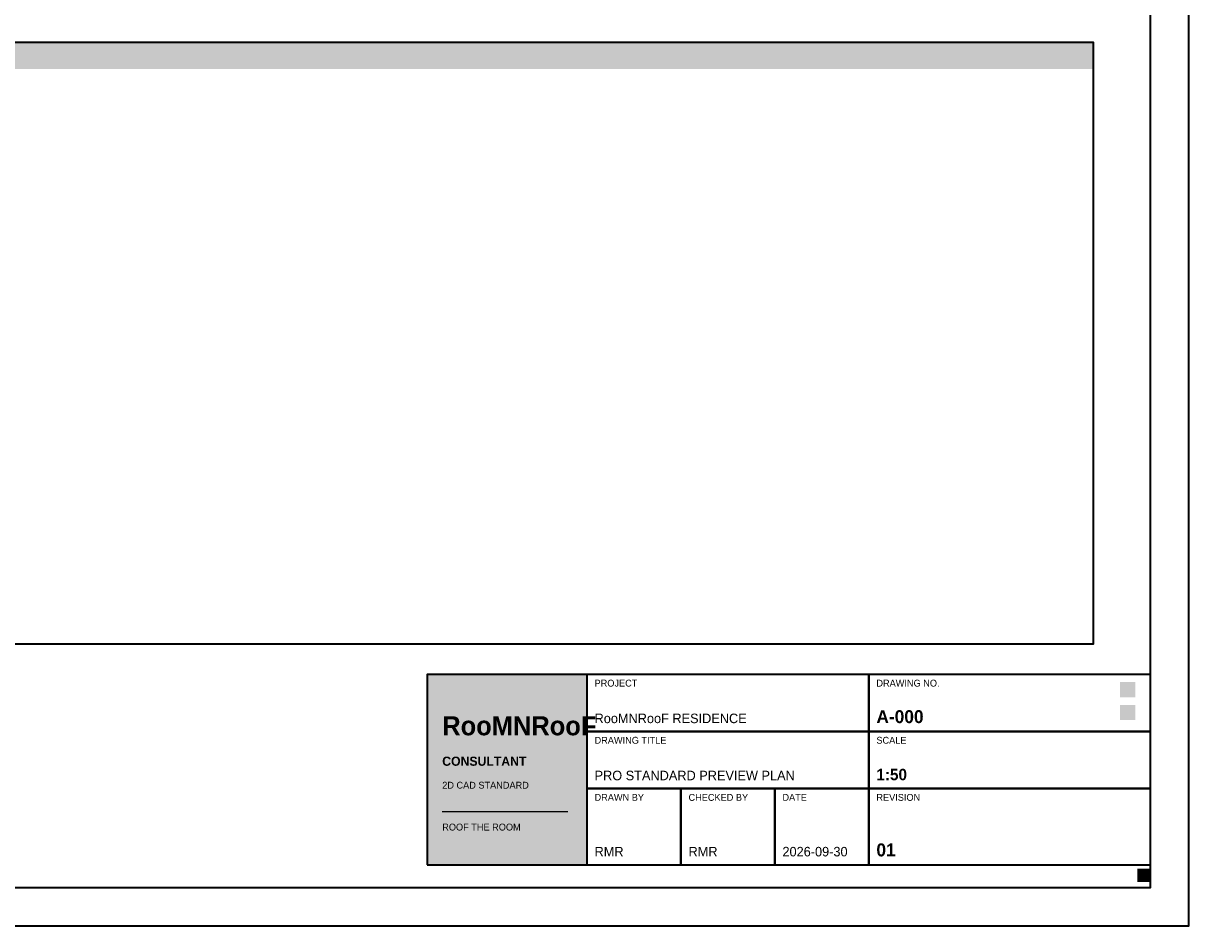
# Model space of a CAD drawing. Header units: millimetres. Extents: x 0 to 841, y 0 to 594.
# Tile 4 of 5: x 535 to 841, y 0 to 237. Entities that reach past the tile are written whole.
import ezdxf

# ---------------------------------------------------------------- set-up
doc = ezdxf.new("R2010")
doc.units = ezdxf.units.MM
for name, color, linetype, lineweight, true_color in [('RMR-A-FRAME', 7, 'Continuous', 35, 0x1f2a33), ('RMR-A-TEXT', 7, 'Continuous', 13, 0x1f2a33), ('RMR-PRES-KEY', 7, 'Continuous', 18, 0xd6a34c), ('RMR-PRES-NORTH', 7, 'Continuous', 18, 0x398982), ('RMR-PRES-TITLE', 7, 'Continuous', 25, 0xc65d48)]:
    doc.layers.add(name, color=color, linetype=linetype, lineweight=lineweight, true_color=true_color)
doc.styles.add('RMR-BODY', font='Aptos.ttf')
doc.styles.add('RMR-HEAD', font='Montserrat-SemiBold.ttf', dxfattribs={"width": 0.95})
doc.styles.add('RMR-NOTE', font='Aptos.ttf', dxfattribs={"width": 0.95})
doc.styles.add('RMR-NUMBER', font='Montserrat-SemiBold.ttf', dxfattribs={"width": 0.9})
doc.styles.add('RMR-TITLE', font='Montserrat-SemiBold.ttf', dxfattribs={"width": 0.92})

msp = doc.modelspace()

# ---------------------------------------------------------------- linework, layer by layer
at = {"layer": 'RMR-A-FRAME', "true_color": 0x1f2a33}
for points in [[(0, 0), (841, 0), (841, 594), (0, 594), (0, 0)], [(641, 16), (831, 16), (831, 66), (641, 66), (641, 16)], [(683, 51), (757, 51), (757, 66), (683, 66), (683, 51)], [(757, 51), (831, 51), (831, 66), (757, 66), (757, 51)], [(683, 36), (757, 36), (757, 51), (683, 51), (683, 36)], [(757, 36), (831, 36), (831, 51), (757, 51), (757, 36)], [(683, 16), (707.67, 16), (707.67, 36), (683, 36), (683, 16)], [(707.67, 16), (732.33, 16), (732.33, 36), (707.67, 36), (707.67, 16)], [(732.33, 16), (757, 16), (757, 36), (732.33, 36), (732.33, 16)], [(757, 16), (831, 16), (831, 36), (757, 36), (757, 16)]]:
    msp.add_lwpolyline(points, dxfattribs=at)
at = {"layer": 'RMR-A-FRAME', "true_color": 0x398982}
msp.add_lwpolyline([(10, 10), (831, 10), (831, 584), (10, 584), (10, 10)], dxfattribs=at)
at = {"layer": 'RMR-A-FRAME', "true_color": 0x566874}
msp.add_lwpolyline([(430, 74), (816, 74), (816, 232), (430, 232), (430, 74)], dxfattribs=at)
at = {"layer": 'RMR-PRES-KEY', "true_color": 0xd6a34c}
for points in [[(823, 54), (827, 54), (823, 58), (827, 58)], [(827.5, 11.5), (831, 11.5), (827.5, 15), (831, 15)]]:
    msp.add_solid(points, dxfattribs=at)
at = {"layer": 'RMR-PRES-NORTH', "true_color": 0x398982}
msp.add_solid([(823, 60), (827, 60), (823, 64), (827, 64)], dxfattribs=at)
at = {"layer": 'RMR-PRES-TITLE', "true_color": 0xd6a34c}
msp.add_line((645, 30), (678, 30), dxfattribs=at)
at = {"layer": 'RMR-PRES-TITLE', "true_color": 0xc65d48}
for points in [[(430, 225), (816, 225), (430, 232), (816, 232)], [(641, 16), (683, 16), (641, 66), (683, 66)]]:
    msp.add_solid(points, dxfattribs=at)

# ---------------------------------------------------------------- texts
at = {"layer": 'RMR-A-TEXT', "true_color": 0x566874, "style": 'RMR-NOTE'}
for s, p in [('PROJECT', (685, 62.8)), ('DRAWING NO.', (759, 62.8)), ('DRAWING TITLE', (685, 47.8)), ('SCALE', (759, 47.8)), ('DRAWN BY', (685, 32.8)), ('CHECKED BY', (709.67, 32.8)), ('DATE', (734.33, 32.8)), ('REVISION', (759, 32.8))]:
    msp.add_text(s, height=1.8, dxfattribs=at).set_placement(p)
at = {"layer": 'RMR-A-TEXT', "true_color": 0x1f2a33}
for s, height, style, p in [('RooMNRooF RESIDENCE', 2.5, 'RMR-BODY', (685, 53.2)), ('PRO STANDARD PREVIEW PLAN', 2.5, 'RMR-BODY', (685, 38.2)), ('1:50', 3, 'RMR-NUMBER', (759, 38.2)), ('01', 3.4, 'RMR-NUMBER', (759, 18.2)), ('RMR', 2.5, 'RMR-BODY', (685, 18.2)), ('RMR', 2.5, 'RMR-BODY', (709.67, 18.2)), ('2026-09-30', 2.5, 'RMR-BODY', (734.33, 18.2))]:
    msp.add_text(s, height=height, dxfattribs=dict(at, style=style)).set_placement(p)
at = {"layer": 'RMR-A-TEXT', "true_color": 0xc65d48, "style": 'RMR-NUMBER'}
msp.add_text('A-000', height=3.4, dxfattribs=at).set_placement((759, 53.2))
at = {"layer": 'RMR-PRES-TITLE', "true_color": 0xeee1c9}
for s, height, style, p in [('RooMNRooF', 5, 'RMR-TITLE', (645, 50)), ('CONSULTANT', 2.4, 'RMR-HEAD', (645, 42)), ('2D CAD STANDARD', 1.8, 'RMR-NOTE', (645, 36)), ('ROOF THE ROOM', 1.8, 'RMR-NOTE', (645, 25))]:
    msp.add_text(s, height=height, dxfattribs=dict(at, style=style)).set_placement(p)

doc.saveas('drawing.dxf')
